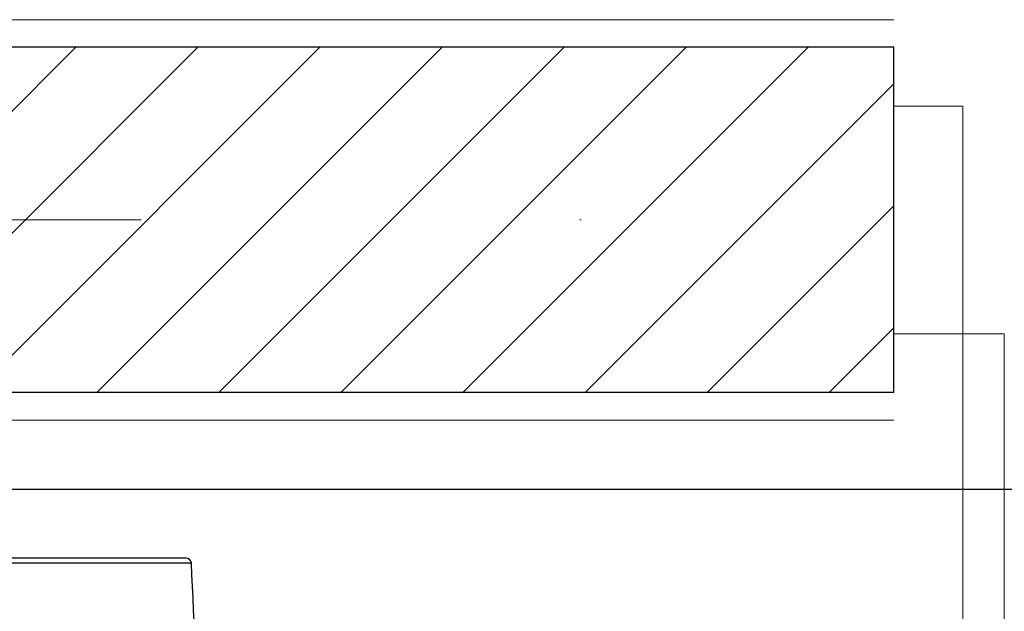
# Model space of a CAD drawing. Header units: metres. Extents: x 10441 to 19716, y -6570 to 1447.
# Tile 57 of 136: x 15634 to 15706, y -3650 to -3607. Entities that reach past the tile are written whole.
import ezdxf
from ezdxf.enums import TextEntityAlignment as Align

# ---------------------------------------------------------------- set-up
doc = ezdxf.new("R2010")
doc.units = ezdxf.units.M
doc.header["$MEASUREMENT"] = 0
doc.linetypes.add('DASHDOT', pattern=[25.4, 12.7, -6.35, 0, -6.35])
for name, color, linetype, lineweight in [('#elektryczne', 8, 'Continuous', 20), ('A_DRZWI', 8, 'Continuous', 5), ('A_HACZE', 8, 'Continuous', 5), ('A_OSIE', 8, 'Continuous', 13), ('A_OZACZENIE DRZWI', 8, 'Continuous', 13), ('A_OZNACZENIA OKIEN', 8, 'Continuous', 13), ('A_PROJEKTOWANE ŚCIANY MUROWANE NOŚNE', 8, 'Continuous', 30), ('A_TYNK', 8, 'Continuous', 5), ('EB_CCTV', 4, 'Continuous', 5), ('EB_SSWiN', 30, 'Continuous', 5)]:
    doc.layers.add(name, color=color, linetype=linetype, lineweight=lineweight)
doc.styles.add('m1_romans', font='romans.shx', dxfattribs={"width": 0.8})

# ---------------------------------------------------------------- blocks, each defined once
blk = doc.blocks.new('podkład')
at = {"layer": 'A_DRZWI', "color": 8, "ltscale": 2}
for points in [[(11520.286, -1368.952), (11515.286, -1368.952), (11515.286, -1385.452), (11520.286, -1385.452)], [(11520.286, -1473.452), (11523.286, -1473.452), (11523.286, -1385.452), (11520.286, -1385.452)]]:
    blk.add_lwpolyline(points, close=True, dxfattribs=at)
at = {"layer": 'A_HACZE', "color": 8, "linetype": 'Continuous'}
for p, q in [((11456.058, -1364.699), (11431.058, -1389.699)), ((11464.896, -1364.699), (11439.896, -1389.699)), ((11473.735, -1364.699), (11448.735, -1389.699)), ((11482.574, -1364.699), (11457.574, -1389.699)), ((11491.413, -1364.699), (11466.413, -1389.699)), ((11500.252, -1364.699), (11475.252, -1389.699)), ((11509.091, -1364.699), (11484.091, -1389.699)), ((11515.286, -1367.342), (11492.929, -1389.699)), ((11515.286, -1376.181), (11501.768, -1389.699)), ((11515.286, -1385.02), (11510.607, -1389.699))]:
    blk.add_line(p, q, dxfattribs=at)
at = {"layer": 'A_OSIE', "color": 8, "linetype": 'DASHDOT', "ltscale": 5}
blk.add_line((14256.99, -1377.199), (10108.729, -1377.199), dxfattribs=at)
at = {"layer": 'A_PROJEKTOWANE ŚCIANY MUROWANE NOŚNE', "color": 8}
for p, q in [((11515.286, -1364.699), (11388.801, -1364.699)), ((11515.286, -1364.699), (11388.801, -1364.699)), ((11515.286, -1389.699), (11515.286, -1364.699)), ((11515.286, -1389.699), (11388.801, -1389.699))]:
    blk.add_line(p, q, dxfattribs=at)
at = {"layer": 'A_TYNK', "color": 8}
for p, q in [((11515.286, -1362.699), (11390.801, -1362.699)), ((11390.801, -1391.699), (11515.286, -1391.699))]:
    blk.add_line(p, q, dxfattribs=at)
at = {"layer": 'A_OZACZENIE DRZWI', "color": 8, "ltscale": 0.1, "style": 'm1_romans', "width": 0.8}
for rotation, p in [(98.48606, (12735.073, -773.135)), (359.99999, (12573.801, -1012.699)), (89.99999, (11565.286, -1150.141)), (89.99999, (11872.286, -1150.141)), (89.99999, (12230.03, -1245.641)), (89.99999, (12385.875, -1249.441)), (89.99999, (11565.286, -1370.894)), (89.99999, (11872.286, -1370.894)), (89.99999, (12230.03, -1370.894)), (89.99999, (12389.301, -1370.894)), (89.99999, (11748.794, -1556.148)), (89.99999, (11986.603, -1556.148)), (89.99999, (12389.301, -1556.148)), (359.99999, (12235.051, -1664.2)), (359.99999, (12235.051, -1880.2)), (89.99999, (11745.781, -2001.941))]:
    blk.add_attdef('SZEROKOSC', text='', height=10, rotation=rotation, dxfattribs=at).set_placement(p, align=Align.BOTTOM_CENTER)
for rotation, p in [(98.48606, (12738.555, -773.475)), (359.99999, (12572.951, -1016.093)), (89.99999, (11568.68, -1150.991)), (89.99999, (11875.68, -1150.991)), (89.99999, (12233.423, -1246.491)), (89.99999, (12389.268, -1250.291)), (89.99999, (11568.68, -1371.744)), (89.99999, (11875.68, -1371.744)), (89.99999, (12233.424, -1371.744)), (89.99999, (12392.695, -1371.744)), (89.99999, (11752.187, -1556.998)), (89.99999, (11989.997, -1556.998)), (89.99999, (12392.695, -1556.998)), (359.99999, (12234.201, -1667.593)), (359.99999, (12234.201, -1883.593)), (89.99999, (11749.175, -2002.791))]:
    blk.add_attdef('WYSOKOSC', text='', height=10, rotation=rotation, dxfattribs=at).set_placement(p, align=Align.TOP_CENTER)
at = {"layer": 'A_OZNACZENIA OKIEN', "color": 8, "ltscale": 0.1, "style": 'm1_romans', "width": 0.8}
for rotation, p in [(278.86761, (13403.276, -587.565)), (278.86761, (13013.44, -645.269)), (278.86761, (12475.303, -724.921)), (278.86761, (12253.717, -757.72)), (0.00001, (14011.092, -903.425)), (278.86761, (11051.11, -935.724)), (278.86761, (10670.259, -992.094)), (0.00001, (14011.092, -1578.093)), (89.99999, (10822.997, -2081.555)), (89.99999, (11207.997, -2081.555)), (89.99999, (11973.997, -2081.555)), (89.99999, (13179.195, -2081.555)), (89.99999, (13543.195, -2081.555))]:
    blk.add_attdef('WYSOKOSC', text='', height=10, rotation=rotation, dxfattribs=at).set_placement(p, align=Align.TOP_CENTER)
for rotation, p in [(278.86761, (13373.707, -593.039)), (278.86761, (12983.87, -650.743)), (278.86761, (12445.733, -730.395)), (278.86761, (12224.148, -763.194)), (0.00001, (14017.48, -900.031)), (278.86761, (11021.54, -941.198)), (278.86761, (10640.689, -997.568)), (0.00001, (14017.48, -1574.699)), (89.99999, (10819.603, -2080.704)), (89.99999, (11204.603, -2080.704)), (89.99999, (11970.603, -2080.704)), (89.99999, (13175.801, -2080.704)), (89.99999, (13539.801, -2080.704))]:
    blk.add_attdef('SZEROKOSC', text='', height=10, rotation=rotation, dxfattribs=at).set_placement(p, align=Align.BOTTOM_CENTER)
blk = doc.blocks.new('Kamera kopułkowa')
at = {"layer": 'EB_CCTV', "color": 140, "linetype": 'Continuous', "lineweight": 30}
for p, q in [((-90212325.349, -54778710.241), (-90212387.375, -54778710.241)), ((-90212324.95, -54778710.619), (-90212387.769, -54778710.619))]:
    blk.add_line(p, q, dxfattribs=at)
for centre, radius, start, end in [((-90212325.349, -54778710.641), 0.4, 3.21561, 90), ((-90212564.572, -54778724.081), 240, 0, 3.21561)]:
    blk.add_arc(centre, radius, start, end, dxfattribs=at)

msp = doc.modelspace()

# ---------------------------------------------------------------- linework, layer by layer
at = {"layer": 'EB_CCTV', "color": 4, "linetype": 'Continuous', "lineweight": 30}
msp.add_lwpolyline([(15578.174, -3641.48), (16770.674, -3641.48)], dxfattribs=at)

# ---------------------------------------------------------------- block references
at = {"layer": '#elektryczne', "color": 8, "linetype": 'Continuous', "lineweight": 18}
msp.add_blockref('podkład', (4182.373, -2244.781), dxfattribs=at)
at = {"layer": 'EB_SSWiN', "color": 0, "linetype": 'Continuous', "lineweight": 0}
msp.add_blockref('Kamera kopułkowa', (90227971.746, 54775063.761), dxfattribs=at)

doc.saveas('drawing.dxf')
